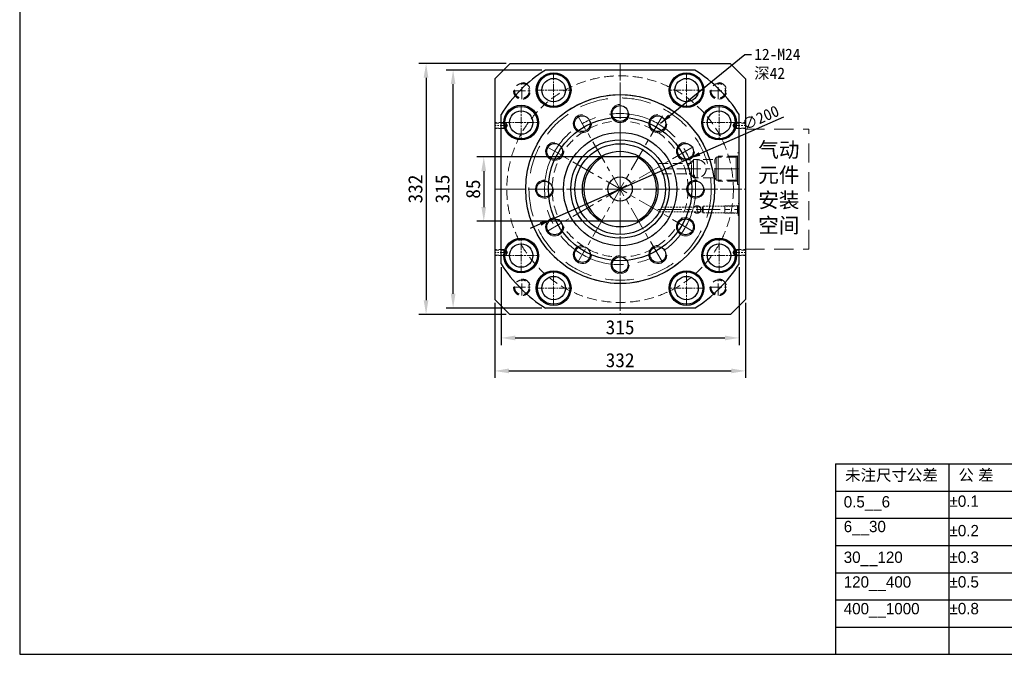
# Model space of a CAD drawing. Header units: millimetres. Extents: x 7142 to 9542, y -6613 to -4933.
# Tile 1 of 16: x 7142 to 8445, y -6613 to -5773. Entities that reach past the tile are written whole.
import ezdxf

# ---------------------------------------------------------------- set-up
doc = ezdxf.new("R2010")
doc.units = ezdxf.units.MM
doc.header["$MEASUREMENT"] = 0
doc.linetypes.add('CENTER', pattern=[50.8, 31.75, -6.35, 6.35, -6.35])
doc.linetypes.add('DASHED', pattern=[19.05, 12.7, -6.35])
doc.layers.get('Defpoints').update_dxf_attribs({"lineweight": 25})
for name, color, linetype, lineweight in [('图层1', 7, 'Continuous', 25), ('图层2', 3, 'CENTER', 13), ('图层3', 2, 'Continuous', 13), ('图层4', 1, 'Continuous', 30), ('图层5', 5, 'DASHED', 13), ('图层7', 4, 'Continuous', 15)]:
    doc.layers.add(name, color=color, linetype=linetype, lineweight=lineweight)
doc.dimstyles.new('ISO-25', dxfattribs={"dimtxt": 2.5, "dimasz": 2.5, "dimexe": 1.25, "dimexo": 0.625, "dimtad": 1, "dimtxsty": 'Standard', "dimcen": 2.5, "dimadec": 0, "dimazin": 0, "dimtfac": 1, "dimtmove": 0, "dimatfit": 3, "dimfxl": 1, "dimarcsym": 0})

# ---------------------------------------------------------------- blocks, each defined once
blk = doc.blocks.new('*D2163')
at = {"layer": 'Defpoints', "color": 0}
for p in [(7770.6, -6143.6), (8102.6, -6143.6), (8102.6, -6238.4)]:
    blk.add_point(p, dxfattribs=at)
at = {"layer": '图层3', "color": 0, "lineweight": -2}
for p, q in [((7770.6, -6148.2), (7770.6, -6247.7)), ((8102.6, -6148.2), (8102.6, -6247.7)), ((7789.3, -6238.4), (8083.8, -6238.4))]:
    blk.add_line(p, q, dxfattribs=at)
at = {"layer": '图层3', "color": 0}
for points in [[(7789.3, -6235.2), (7789.3, -6241.5), (7770.6, -6238.4)], [(8083.8, -6241.5), (8083.8, -6235.2), (8102.6, -6238.4)]]:
    blk.add_solid(points, dxfattribs=at)
at = {"layer": '图层3', "color": 0, "insert": (7936.6, -6224.3), "char_height": 18.75, "attachment_point": 5}
blk.add_mtext('332', dxfattribs=at)
blk = doc.blocks.new('*D2164')
at = {"layer": 'Defpoints', "color": 0}
for p in [(7779.1, -6096.5), (8094.1, -6096.5), (8094.1, -6194.7)]:
    blk.add_point(p, dxfattribs=at)
at = {"layer": '图层3', "color": 0, "lineweight": -2}
for p, q in [((7779.1, -6101.2), (7779.1, -6204.1)), ((8094.1, -6101.2), (8094.1, -6204.1)), ((7797.8, -6194.7), (8075.3, -6194.7))]:
    blk.add_line(p, q, dxfattribs=at)
at = {"layer": '图层3', "color": 0}
for points in [[(7797.8, -6191.6), (7797.8, -6197.9), (7779.1, -6194.7)], [(8075.3, -6197.9), (8075.3, -6191.6), (8094.1, -6194.7)]]:
    blk.add_solid(points, dxfattribs=at)
at = {"layer": '图层3', "color": 0, "insert": (7936.6, -6180.7), "char_height": 18.75, "attachment_point": 5}
blk.add_mtext('315', dxfattribs=at)
blk = doc.blocks.new('*D2165')
at = {"layer": 'Defpoints', "color": 0}
for p in [(7715.5, -5840.1), (7837.6, -5840.1), (7837.6, -6155.1)]:
    blk.add_point(p, dxfattribs=at)
at = {"layer": '图层3', "color": 0, "lineweight": -2}
for p, q in [((7833, -5840.1), (7706.1, -5840.1)), ((7715.5, -6136.3), (7715.5, -5858.8)), ((7833, -6155.1), (7706.1, -6155.1))]:
    blk.add_line(p, q, dxfattribs=at)
at = {"layer": '图层3', "color": 0}
for points in [[(7718.6, -5858.8), (7712.4, -5858.8), (7715.5, -5840.1)], [(7712.4, -6136.3), (7718.6, -6136.3), (7715.5, -6155.1)]]:
    blk.add_solid(points, dxfattribs=at)
at = {"layer": '图层3', "color": 0, "insert": (7701.4, -5997.6), "char_height": 18.75, "attachment_point": 5, "rotation": 90}
blk.add_mtext('315', dxfattribs=at)
blk = doc.blocks.new('*D2166')
at = {"layer": 'Defpoints', "color": 0}
for p in [(7790.6, -5831.6), (7679.7, -6163.6), (7790.6, -6163.6)]:
    blk.add_point(p, dxfattribs=at)
at = {"layer": '图层3', "color": 0, "lineweight": -2}
for p, q in [((7785.9, -5831.6), (7670.3, -5831.6)), ((7679.7, -5850.3), (7679.7, -6144.8)), ((7785.9, -6163.6), (7670.3, -6163.6))]:
    blk.add_line(p, q, dxfattribs=at)
at = {"layer": '图层3', "color": 0}
for points in [[(7682.8, -5850.3), (7676.5, -5850.3), (7679.7, -5831.6)], [(7676.5, -6144.8), (7682.8, -6144.8), (7679.7, -6163.6)]]:
    blk.add_solid(points, dxfattribs=at)
at = {"layer": '图层3', "color": 0, "insert": (7665.6, -5997.6), "char_height": 18.75, "attachment_point": 5, "rotation": 90}
blk.add_mtext('332', dxfattribs=at)
blk = doc.blocks.new('*D2167')
at = {"layer": 'Defpoints', "color": 0}
for p in [(8028.1, -5957.2), (7845.1, -6037.9)]:
    blk.add_point(p, dxfattribs=at)
at = {"layer": '图层3', "color": 0, "lineweight": -2}
for p, q in [((8041.8, -5951.2), (8153.4, -5902)), ((7845.1, -6037.9), (8028.1, -5957.2)), ((7831.3, -6043.9), (7817.6, -6050))]:
    blk.add_line(p, q, dxfattribs=at)
at = {"layer": '图层3', "color": 0}
for points in [[(8040.8, -5948.9), (8042.8, -5953.5), (8028.1, -5957.2)], [(7832.4, -6046.2), (7830.3, -6041.6), (7845.1, -6037.9)]]:
    blk.add_solid(points, dxfattribs=at)
at = {"layer": '图层3', "color": 0, "insert": (8122.5, -5903.3), "char_height": 15, "attachment_point": 5, "rotation": 23.7764}
blk.add_mtext('∅200', dxfattribs=at)
blk = doc.blocks.new('*D2168')
at = {"layer": 'Defpoints', "color": 0}
for p in [(7914.3, -5955.2), (7756.1, -6040.2), (7914.3, -6040.2)]:
    blk.add_point(p, dxfattribs=at)
at = {"layer": '图层3', "color": 0, "lineweight": -2}
for p, q in [((7909.6, -5955.2), (7746.7, -5955.2)), ((7756.1, -5974), (7756.1, -6021.5)), ((7909.6, -6040.2), (7746.7, -6040.2))]:
    blk.add_line(p, q, dxfattribs=at)
at = {"layer": '图层3', "color": 0}
for points in [[(7759.2, -5974), (7752.9, -5974), (7756.1, -5955.2)], [(7752.9, -6021.5), (7759.2, -6021.5), (7756.1, -6040.2)]]:
    blk.add_solid(points, dxfattribs=at)
at = {"layer": '图层3', "color": 0, "insert": (7742, -5997.7), "char_height": 18.75, "attachment_point": 5, "rotation": 90}
blk.add_mtext('85', dxfattribs=at)

msp = doc.modelspace()

# ---------------------------------------------------------------- linework, layer by layer
for start, end in [(122.137473, 147.862527), (32.137473, 57.862527), (212.137473, 237.862527), (302.137473, 327.862527)]:
    msp.add_arc((7936.588, -5997.705), 186, start, end)
at = {"layer": '图层1'}
for p, q in [((7770.588, -5851.705), (7790.588, -5831.705)), ((8082.588, -5831.705), (7790.588, -5831.705)), ((8035.531, -5840.205), (7837.645, -5840.205)), ((8102.588, -5851.705), (8082.588, -5831.705)), ((7770.588, -5851.705), (7770.588, -6143.705)), ((8102.588, -5851.705), (8102.588, -6143.705)), ((7779.088, -6096.648), (7779.088, -5898.761)), ((8094.088, -6096.648), (8094.088, -5898.761)), ((7958.898, -5955.205), (7914.277, -5955.205)), ((7958.898, -6040.205), (7914.277, -6040.205)), ((7790.588, -6163.705), (7770.588, -6143.705)), ((8082.588, -6163.705), (8102.588, -6143.705)), ((8082.588, -6163.705), (7790.588, -6163.705)), ((8035.531, -6155.205), (7837.645, -6155.205)), ((8221.319, -6397.482), (8941.644, -6397.482)), ((8221.644, -6433.482), (9541.644, -6433.482)), ((8221.644, -6469.482), (9541.644, -6469.482)), ((8221.644, -6505.482), (8941.644, -6505.482)), ((8221.644, -6541.482), (8941.644, -6541.482)), ((8221.644, -6577.482), (8941.644, -6577.482))]:
    msp.add_line(p, q, dxfattribs=at)
for centre, radius in [((7848.588, -5866.705), 23), ((7848.588, -5866.705), 21.5), ((7848.588, -5866.705), 15.5), ((8024.588, -5866.705), 23), ((8024.588, -5866.705), 21.5), ((8024.588, -5866.705), 15.5), ((7936.588, -5997.705), 125), ((7805.588, -5909.705), 23), ((7805.588, -5909.705), 21.5), ((7936.588, -5897.705), 10.5), ((8067.588, -5909.705), 23), ((8067.588, -5909.705), 21.5), ((7805.588, -5909.705), 15.5), ((7936.588, -5997.556), 95), ((7886.588, -5911.102), 10.5), ((7986.588, -5911.102), 10.5), ((8067.588, -5909.705), 15.5), ((7936.588, -5997.705), 75), ((7849.985, -5947.705), 10.5), ((7936.419, -5997.556), 65.169), ((7936.588, -5997.705), 60), ((7936.588, -5997.705), 60), ((8023.19, -5947.705), 10.5), ((7936.588, -5997.705), 50), ((7936.588, -5997.556), 16.1), ((7836.588, -5997.705), 10.5), ((8036.588, -5997.705), 10.5), ((7849.985, -6047.705), 10.5), ((8023.19, -6047.705), 10.5), ((7805.588, -6085.705), 23), ((7805.588, -6085.705), 21.5), ((7805.588, -6085.705), 15.5), ((7886.588, -6084.307), 10.5), ((7986.588, -6084.307), 10.5), ((8067.588, -6085.705), 23), ((8067.588, -6085.705), 21.5), ((8067.588, -6085.705), 15.5), ((7936.588, -6097.705), 10.5), ((7848.588, -6128.705), 23), ((7848.588, -6128.705), 21.5), ((7848.588, -6128.705), 15.5), ((8024.588, -6128.705), 23), ((8024.588, -6128.705), 21.5), ((8024.588, -6128.705), 15.5)]:
    msp.add_circle(centre, radius, dxfattribs=at)
for start, end in [(117.69716, 242.30284), (297.69716, 62.30284)]:
    msp.add_arc((7936.588, -5997.705), 48, start, end, dxfattribs=at)
at = {"layer": '图层2', "ltscale": 0.5}
for p, q in [((7936.588, -5831.705), (7936.588, -6163.705)), ((7806.588, -5878.705), (7806.588, -5856.705)), ((8066.588, -5878.705), (8066.588, -5856.705)), ((7795.588, -5867.705), (7817.588, -5867.705)), ((8055.588, -5867.705), (8077.588, -5867.705)), ((7770.588, -5997.705), (8102.588, -5997.705)), ((7806.588, -6138.705), (7806.588, -6116.705)), ((8066.588, -6138.705), (8066.588, -6116.705)), ((7795.588, -6127.705), (7817.588, -6127.705)), ((8055.588, -6127.705), (8077.588, -6127.705))]:
    msp.add_line(p, q, dxfattribs=at)
at = {"layer": '图层2'}
for p, q in [((7936.588, -6155.205), (7936.588, -5840.205)), ((7992.542, -6094.62), (7880.634, -5900.789)), ((7992.542, -5900.789), (7880.634, -6094.62)), ((8033.503, -6053.659), (7839.673, -5941.751)), ((8033.503, -5941.751), (7839.673, -6053.659)), ((8094.088, -5970.705), (7990.169, -5970.705)), ((7779.088, -5997.705), (8094.088, -5997.705)), ((7986.588, -6024.705), (8094.088, -6024.705))]:
    msp.add_line(p, q, dxfattribs=at)
at = {"layer": '图层2', "ltscale": 0.3}
for p, q in [((7848.588, -5843.705), (7848.588, -5889.705)), ((7848.588, -5844.205), (7848.588, -5889.205)), ((8024.588, -5843.705), (8024.588, -5889.705)), ((8024.588, -5844.205), (8024.588, -5889.205)), ((7825.588, -5866.705), (7871.588, -5866.705)), ((7826.088, -5866.705), (7871.088, -5866.705)), ((8047.588, -5866.705), (8001.588, -5866.705)), ((8047.088, -5866.705), (8002.088, -5866.705)), ((7805.588, -5886.705), (7805.588, -5932.705)), ((7805.588, -5887.205), (7805.588, -5932.205)), ((8067.588, -5886.705), (8067.588, -5932.705)), ((8067.588, -5887.205), (8067.588, -5932.205)), ((7787.522, -5913.705), (7770.588, -5913.705)), ((7782.588, -5909.705), (7828.588, -5909.705)), ((7783.088, -5909.705), (7828.088, -5909.705)), ((8090.588, -5909.705), (8044.588, -5909.705)), ((8090.088, -5909.705), (8045.088, -5909.705)), ((8085.654, -5913.705), (8102.588, -5913.705)), ((7805.588, -6108.705), (7805.588, -6062.705)), ((7805.588, -6108.205), (7805.588, -6063.205)), ((8067.588, -6108.705), (8067.588, -6062.705)), ((8067.588, -6108.205), (8067.588, -6063.205)), ((7787.522, -6081.705), (7770.588, -6081.705)), ((7782.588, -6085.705), (7828.588, -6085.705)), ((7783.088, -6085.705), (7828.088, -6085.705)), ((8090.588, -6085.705), (8044.588, -6085.705)), ((8090.088, -6085.705), (8045.088, -6085.705)), ((8085.654, -6081.705), (8102.588, -6081.705)), ((7848.588, -6151.705), (7848.588, -6105.705)), ((7848.588, -6151.205), (7848.588, -6106.205)), ((8024.588, -6151.705), (8024.588, -6105.705)), ((8024.588, -6151.205), (8024.588, -6106.205)), ((7825.588, -6128.705), (7871.588, -6128.705)), ((7826.088, -6128.705), (7871.088, -6128.705)), ((8047.588, -6128.705), (8001.588, -6128.705)), ((8047.088, -6128.705), (8002.088, -6128.705))]:
    msp.add_line(p, q, dxfattribs=at)
at = {"layer": '图层2', "ltscale": 3}
for p, q in [((8038.588, -5958.705), (8038.588, -5982.705)), ((8038.588, -6019.705), (8038.588, -6029.705))]:
    msp.add_line(p, q, dxfattribs=at)
msp.add_circle((7936.588, -5997.705), 100, dxfattribs=at)
at = {"layer": '图层4'}
for p, q in [((7141.644, -4933.482), (7141.644, -6613.482)), ((8221.644, -6361.482), (8221.644, -6613.482)), ((8221.644, -6361.482), (9541.644, -6361.482)), ((8371.644, -6361.482), (8371.644, -6613.482)), ((7141.644, -6613.482), (9541.644, -6613.482)), ((8221.644, -6613.482), (9541.644, -6613.482))]:
    msp.add_line(p, q, dxfattribs=at)
at = {"layer": '图层5', "ltscale": 0.5}
for p, q in [((7782.588, -5909.705), (7770.588, -5909.705)), ((7785.588, -5910.355), (7770.588, -5910.355)), ((7785.588, -5917.055), (7770.588, -5917.055)), ((7782.588, -5917.705), (7770.588, -5917.705)), ((8087.588, -5910.355), (8102.588, -5910.355)), ((8087.588, -5917.055), (8102.588, -5917.055)), ((8090.588, -5909.705), (8102.588, -5909.705)), ((8090.588, -5917.705), (8102.588, -5917.705)), ((7782.588, -6077.705), (7770.588, -6077.705)), ((7785.588, -6078.355), (7770.588, -6078.355)), ((7785.588, -6085.055), (7770.588, -6085.055)), ((7782.588, -6085.705), (7770.588, -6085.705)), ((8087.588, -6078.355), (8102.588, -6078.355)), ((8087.588, -6085.055), (8102.588, -6085.055)), ((8090.588, -6077.705), (8102.588, -6077.705)), ((8090.588, -6085.705), (8102.588, -6085.705))]:
    msp.add_line(p, q, dxfattribs=at)
at = {"layer": '图层5'}
for p, q in [((7782.588, -5917.705), (7782.588, -5909.705)), ((7785.588, -5917.055), (7785.588, -5910.355)), ((7785.588, -5910.355), (7787.522, -5913.705)), ((7785.588, -5917.055), (7787.522, -5913.705)), ((8087.588, -5910.355), (8085.654, -5913.705)), ((8087.588, -5917.055), (8085.654, -5913.705)), ((8087.588, -5917.055), (8087.588, -5910.355)), ((8090.588, -5917.705), (8090.588, -5909.705)), ((8063.588, -5955.605), (8061.798, -5958.705)), ((8090.088, -5955.605), (8063.588, -5955.605)), ((8091.588, -5954.105), (8066.588, -5954.105)), ((8094.088, -5949.705), (8092.088, -5949.705)), ((7987.342, -5963.705), (8030.99, -5963.705)), ((8033.876, -5958.705), (8030.99, -5963.705)), ((8030.99, -5977.705), (8030.99, -5963.705)), ((8059.298, -5958.705), (8033.876, -5958.705)), ((8061.798, -5982.705), (8061.798, -5958.705)), ((7992.013, -5977.705), (8030.99, -5977.705)), ((8033.876, -5982.705), (8030.99, -5977.705)), ((8059.298, -5982.705), (8033.876, -5982.705)), ((8063.588, -5985.805), (8061.798, -5982.705)), ((8090.088, -5985.805), (8063.588, -5985.805)), ((8091.588, -5987.305), (8066.588, -5987.305)), ((8094.088, -5991.705), (8092.088, -5991.705)), ((8045.866, -6021.705), (8045.866, -6027.705)), ((8046.588, -6028.955), (8046.588, -6020.455)), ((8075.088, -6029.605), (8075.088, -6019.805)), ((8092.088, -6020.455), (8093.088, -6019.455)), ((8092.088, -6028.955), (8092.088, -6020.455)), ((8093.088, -6032.705), (8093.088, -6016.705)), ((8093.088, -6016.705), (8094.088, -6016.705)), ((8046.588, -6028.955), (8045.866, -6027.705)), ((8092.088, -6028.955), (8093.088, -6029.955)), ((8093.088, -6032.705), (8094.088, -6032.705)), ((7782.588, -6085.705), (7782.588, -6077.705)), ((7785.588, -6085.055), (7785.588, -6078.355)), ((7785.588, -6078.355), (7787.522, -6081.705)), ((7785.588, -6085.055), (7787.522, -6081.705)), ((8087.588, -6078.355), (8085.654, -6081.705)), ((8087.588, -6085.055), (8085.654, -6081.705)), ((8087.588, -6085.055), (8087.588, -6078.355)), ((8090.588, -6085.705), (8090.588, -6077.705))]:
    msp.add_line(p, q, dxfattribs=at)
at = {"layer": '图层5', "ltscale": 2}
for p, q in [((8102.588, -5918.401), (8186.588, -5918.401)), ((8186.588, -6077.008), (8186.588, -5918.401)), ((8102.588, -6077.008), (8186.588, -6077.008))]:
    msp.add_line(p, q, dxfattribs=at)
at = {"layer": '图层5', "ltscale": 3}
for p, q in [((8063.588, -5985.805), (8063.588, -5955.605)), ((8066.588, -5987.305), (8066.588, -5954.105)), ((8090.088, -5955.605), (8092.088, -5953.605)), ((8090.088, -5985.805), (8090.088, -5955.605)), ((8092.088, -5991.705), (8092.088, -5949.705)), ((8033.876, -5958.705), (8033.876, -5982.705)), ((8090.088, -5985.805), (8092.088, -5987.805))]:
    msp.add_line(p, q, dxfattribs=at)
at = {"layer": '图层5', "ltscale": 0.2}
for p, q in [((7991.579, -6021.705), (8045.866, -6021.705)), ((8046.588, -6020.455), (8089.588, -6020.455)), ((8075.088, -6019.805), (8092.738, -6019.805)), ((7988.549, -6027.705), (8045.866, -6027.705)), ((8046.588, -6028.955), (8089.588, -6028.955)), ((8075.088, -6029.605), (8092.738, -6029.605))]:
    msp.add_line(p, q, dxfattribs=at)
at = {"layer": '图层5'}
for centre, radius in [((7936.588, -5997.705), 150), ((7806.588, -5867.705), 9.7), ((8066.588, -5867.705), 9.7), ((7936.588, -5997.705), 90), ((8038.588, -5970.705), 12), ((8038.588, -6024.705), 5), ((7806.588, -6127.705), 9.7), ((8066.588, -6127.705), 9.7)]:
    msp.add_circle(centre, radius, dxfattribs=at)
at = {"layer": '图层5', "ltscale": 3}
for radius in [125, 120.65]:
    msp.add_circle((7936.588, -5997.705), radius, dxfattribs=at)
at = {"layer": '图层5'}
for centre in [(7806.588, -5867.705), (8066.588, -5867.705), (7806.588, -6127.705), (8066.588, -6127.705)]:
    msp.add_arc(centre, 11, 180, 90, dxfattribs=at)
at = {"layer": '图层7'}
msp.add_circle((8023.19, -6047.705), 12, dxfattribs=at)
for centre, radius, start, end in [((7848.588, -5866.705), 22.5, 90, 0), ((8024.588, -5866.705), 22.5, 180, 90), ((7805.588, -5909.705), 22.5, 270, 180), ((7936.588, -5897.705), 12, 90, 356.560187), ((8067.588, -5909.705), 22.5, 0, 270), ((7886.588, -5911.102), 12, 90, 356.560187), ((7986.588, -5911.102), 12, 90, 356.560187), ((7849.985, -5947.705), 12, 90, 356.560187), ((8023.19, -5947.705), 12, 90, 356.560187), ((7836.588, -5997.705), 12, 90, 356.560187), ((8036.588, -5997.705), 12, 80.405932, 0), ((7849.985, -6047.705), 12, 90, 356.560187), ((7805.588, -6085.705), 22.5, 180, 90), ((7886.588, -6084.307), 12, 90, 356.560187), ((7986.588, -6084.307), 12, 90, 356.560187), ((8067.588, -6085.705), 22.5, 90, 0), ((7936.588, -6097.705), 12, 90, 356.560187), ((7848.588, -6128.705), 22.5, 0, 270), ((8024.588, -6128.705), 22.5, 270, 180)]:
    msp.add_arc(centre, radius, start, end, dxfattribs=at)

# ---------------------------------------------------------------- texts
at = {"layer": '图层1', "char_height": 15, "attachment_point": 1}
for s, insert in [('{\\fￋￎￌ￥|b0|i0|c134|p54;未注尺寸公差}', (8234.547, -6368.788)), ('{\\fￋￎￌ￥|b0|i0|c134|p54;公 差}', (8384.547, -6368.788)), ('{\\fￋￎￌ￥|b0|i0|c134|p54;0.5__6}', (8232.688, -6404.142)), ('{\\fￋￎￌ￥|b0|i0|c134|p54;%%p0.1}', (8372.735, -6403.264)), ('{\\fￋￎￌ￥|b0|i0|c134|p54;6__30}', (8232.688, -6436.838)), ('{\\fￋￎￌ￥|b0|i0|c134|p54;%%p0.2}', (8372.735, -6442.283)), ('{\\fￋￎￌ￥|b0|i0|c134|p54;30__120}', (8232.688, -6477.509)), ('{\\fￋￎￌ￥|b0|i0|c134|p54;%%p0.3}', (8372.735, -6477.421)), ('{\\fￋￎￌ￥|b0|i0|c134|p54;120__400}', (8232.688, -6510.205)), ('{\\fￋￎￌ￥|b0|i0|c134|p54;%%p0.5}', (8372.735, -6510.117)), ('{\\fￋￎￌ￥|b0|i0|c134|p54;%%p0.8}', (8372.735, -6545.472)), ('{\\fￋￎￌ￥|b0|i0|c134|p54;400__1000}', (8232.688, -6545.559))]:
    msp.add_mtext(s, dxfattribs=dict(at, insert=insert))
at = {"layer": '图层3', "insert": (8114.148, -5811.832), "char_height": 15, "attachment_point": 1}
msp.add_mtext('12-M24\\P{\\fSimSun|b0|i0|c134|p54;深42}', dxfattribs=at)
at = {"layer": '图层3', "insert": (8119.493, -5935.638), "char_height": 20, "width": 80, "attachment_point": 1}
msp.add_mtext('{\\fSimSun|b0|i0|c134|p54;气动元件安装空间}', dxfattribs=at)

# ---------------------------------------------------------------- dimensions: what is measured, and where the dimension line sits
at = {"layer": '图层3'}
for base, p1, p2, override, picture, middle in [((7679.673, -6163.556), (7790.588, -5831.556), (7790.588, -6163.556), {"dimscale": 7.5}, '*D2166', (7665.61, -5997.556)), ((7715.503, -5840.056), (7837.645, -6155.056), (7837.645, -5840.056), {"dimscale": 7.5}, '*D2165', (7701.441, -5997.556)), ((7756.068, -6040.205), (7914.277, -5955.205), (7914.277, -6040.205), {"dimscale": 7.5, "dimtxsty": 'Standard'}, '*D2168', (7742.006, -5997.705))]:
    dim = msp.add_linear_dim(base=base, p1=p1, p2=p2, angle=90, dimstyle='ISO-25', override=override, dxfattribs=at)
    dim.commit()
    dim.dimension.update_dxf_attribs({"geometry": picture, "text_midpoint": middle})
dim = msp.add_diameter_dim_2p(p1=(7845.075, -6037.873), p2=(8028.1, -5957.239), dimstyle='ISO-25', override={"dimscale": 6, "dimdsep": 46}, dxfattribs=at)
dim.commit()
dim.dimension.update_dxf_attribs({"geometry": '*D2167', "text_midpoint": (8127.085, -5913.63), "dimtype": 163})
for base, p1, p2, picture, middle in [((8094.088, -6194.734), (7779.088, -6096.499), (8094.088, -6096.499), '*D2164', (7936.588, -6180.672)), ((8102.588, -6238.354), (7770.588, -6143.556), (8102.588, -6143.556), '*D2163', (7936.588, -6224.291))]:
    dim = msp.add_linear_dim(base=base, p1=p1, p2=p2, dimstyle='ISO-25', override={"dimscale": 7.5}, dxfattribs=at)
    dim.commit()
    dim.dimension.update_dxf_attribs({"geometry": picture, "text_midpoint": middle})

# ---------------------------------------------------------------- leaders
at = {"layer": '图层3', "annotation_type": 0, "has_hookline": 1, "hookline_direction": 0, "text_width": 80}
msp.add_leader([(7990.157, -5910.399), (8101.892, -5819.332), (8110.398, -5819.332)], dimstyle='ISO-25', override={"dimscale": 6, "dimgap": 0.625, "dimtad": 0, "dimdsep": 46, "dimpost": ''}, dxfattribs=at)

doc.saveas('drawing.dxf')
